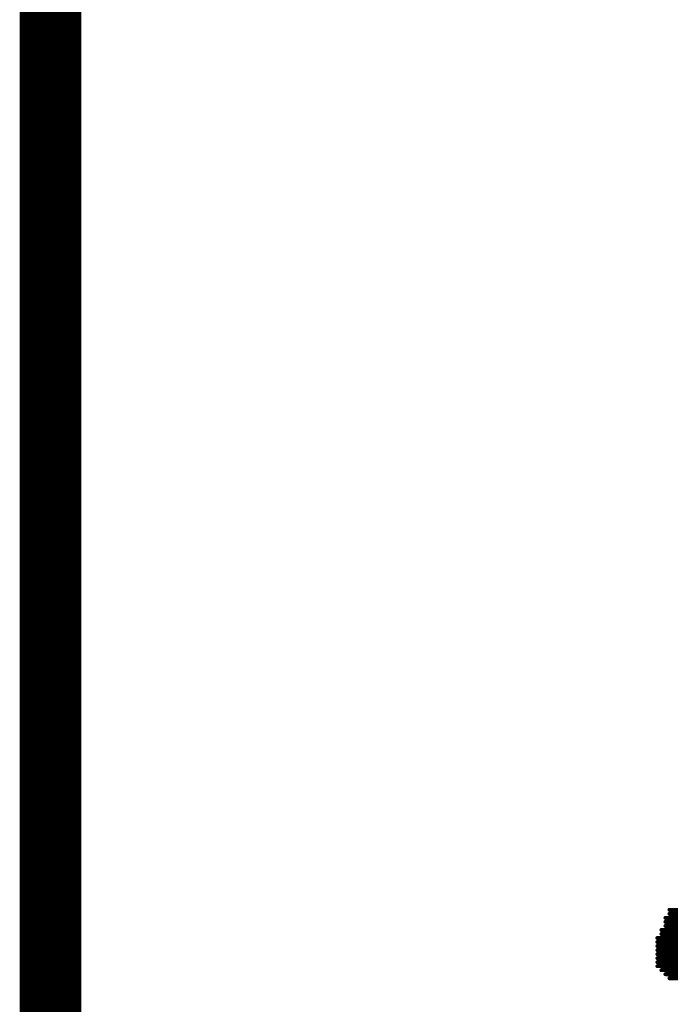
# Model space of a CAD drawing. Header units: millimetres. Extents: x 138 to 555, y 26 to 334.
# Tile 11 of 202: x 203.86 to 205.91, y 43.63 to 46.74. Entities that reach past the tile are written whole.
import ezdxf

# ---------------------------------------------------------------- set-up
doc = ezdxf.new("R2010")
doc.units = ezdxf.units.MM
doc.layers.add('Mechanical31', color=56, linetype='Continuous')
doc.layers.add('Mechanical32', color=56, linetype='Continuous')

# ---------------------------------------------------------------- blocks, each defined once
blk = doc.blocks.new('CARTOUCHE_STM_TOP_485')
at = {"layer": 'Mechanical31'}
for points, const_width in [([(0, 0), (0, 24)], 0.12), ([(1.9929, 18.1524), (6.0696, 18.1524)], 0.0127), ([(1.9929, 18.1397), (6.0696, 18.1397)], 0.0127), ([(1.9802, 18.127), (6.0696, 18.127)], 0.0127), ([(1.9802, 18.1143), (6.0696, 18.1143)], 0.0127), ([(1.9675, 18.0889), (6.0569, 18.0889)], 0.0127), ([(1.9675, 18.0762), (6.0569, 18.0762)], 0.0127), ([(1.9802, 18.1016), (6.0696, 18.1016)], 0.0127), ([(1.9548, 18.0635), (6.0569, 18.0635)], 0.0127), ([(1.9548, 18.0508), (6.0442, 18.0508)], 0.0127), ([(1.9548, 18.0381), (6.0315, 18.0381)], 0.0127), ([(1.9548, 18.0254), (6.0315, 18.0254)], 0.0127), ([(1.9548, 18.0127), (6.0188, 18.0127)], 0.0127), ([(1.9548, 18), (6.0061, 18)], 0.0127), ([(1.9548, 17.9873), (5.9934, 17.9873)], 0.0127), ([(1.9548, 17.9746), (5.968, 17.9746)], 0.0127), ([(1.9675, 17.9619), (5.9426, 17.9619)], 0.0127), ([(1.9802, 17.9492), (5.9172, 17.9492)], 0.0127), ([(1.9929, 17.9365), (5.8791, 17.9365)], 0.0127)]:
    blk.add_lwpolyline(points, dxfattribs=dict(at, const_width=const_width))
at = {"layer": 'Mechanical31', "const_width": 0.00635}
for points in [[(1.9897, 18.1524, 1), (1.9961, 18.1524, 1)], [(1.9897, 18.1397, 1), (1.9961, 18.1397, 1)], [(1.977, 18.127, 1), (1.9834, 18.127, 1)], [(1.977, 18.1143, 1), (1.9834, 18.1143, 1)], [(1.9643, 18.0889, 1), (1.9707, 18.0889, 1)], [(1.9643, 18.0762, 1), (1.9707, 18.0762, 1)], [(1.977, 18.1016, 1), (1.9834, 18.1016, 1)], [(1.9516, 18.0635, 1), (1.958, 18.0635, 1)], [(1.9516, 18.0508, 1), (1.958, 18.0508, 1)], [(1.9516, 18.0381, 1), (1.958, 18.0381, 1)], [(1.9516, 18.0254, 1), (1.958, 18.0254, 1)], [(1.9516, 18.0127, 1), (1.958, 18.0127, 1)], [(1.9516, 18, 1), (1.958, 18, 1)], [(1.9516, 17.9873, 1), (1.958, 17.9873, 1)], [(1.9516, 17.9746, 1), (1.958, 17.9746, 1)], [(1.9643, 17.9619, 1), (1.9707, 17.9619, 1)], [(1.977, 17.9492, 1), (1.9834, 17.9492, 1)], [(1.9897, 17.9365, 1), (1.9961, 17.9365, 1)]]:
    blk.add_lwpolyline(points, format="xyb", close=True, dxfattribs=at)
blk = doc.blocks.new('CARTOUCHE_STM_BOTTOM_486')
at = {"layer": 'Mechanical32', "const_width": 0.12}
blk.add_lwpolyline([(0, 0), (0, 24)], dxfattribs=at)

msp = doc.modelspace()

# ---------------------------------------------------------------- block references
for name, p in [('CARTOUCHE_STM_BOTTOM_486', (203.9929, 25.8041)), ('CARTOUCHE_STM_TOP_485', (203.9179, 25.7791))]:
    msp.add_blockref(name, p)

doc.saveas('drawing.dxf')
